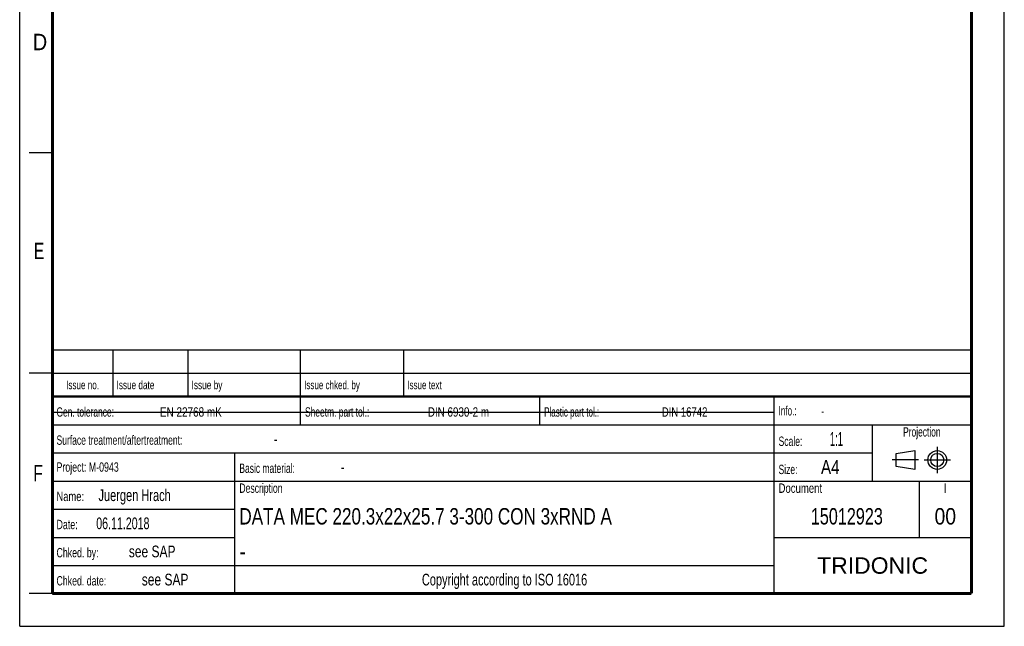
# Model space of a CAD drawing. Header units: millimetres. Extents: x 0 to 210, y 0 to 297.
# Tile 1 of 12: x 0 to 210, y 0 to 129. Entities that reach past the tile are written whole.
import ezdxf
from ezdxf.enums import TextEntityAlignment as Align

# ---------------------------------------------------------------- set-up
doc = ezdxf.new("R2010")
doc.units = ezdxf.units.MM
doc.header["$LTSCALE"] = 19.36
doc.linetypes.add('CENTER', pattern=[0.6, 0.375, -0.075, 0.075, -0.075])
doc.layers.get('0').update_dxf_attribs({"linetype": 'CONTINUOUS'})
doc.layers.add('DEFAULT_1', color=7, linetype='CENTER')
doc.layers.add('Z_NOTICE', color=7, linetype='CONTINUOUS')
doc.styles.get("Standard").update_dxf_attribs({"font": 'txt', "width": 0.7})
doc.styles.add('TEXTSTYLE_2', font='txt', dxfattribs={"width": 0.75})
doc.styles.add('TEXTSTYLE_5', font='arial.ttf')

# ---------------------------------------------------------------- blocks, each defined once
blk = doc.blocks.new('PROJEKTIONSMETHODE_BL0', base_point=(192.31, 35.47))
at = {"color": 2, "linetype": 'CONTINUOUS'}
for p, q in [((186.91, 36.87), (190.91, 37.47)), ((186.91, 34.07), (186.91, 36.87)), ((190.91, 37.47), (190.91, 33.47)), ((190.91, 33.47), (186.91, 34.07))]:
    blk.add_line(p, q, dxfattribs=at)
for radius in [2, 1.4]:
    blk.add_circle((195.71, 35.47), radius, dxfattribs=at)
at = {"layer": 'DEFAULT_1', "color": 2, "linetype": 'CENTER'}
for p, q in [((195.71, 38.27), (195.71, 32.67)), ((191.71, 35.47), (186.11, 35.47)), ((192.91, 35.47), (198.5, 35.47))]:
    blk.add_line(p, q, dxfattribs=at)

msp = doc.modelspace()

# ---------------------------------------------------------------- linework, layer by layer
at = {"color": 2, "linetype": 'CONTINUOUS'}
for p, q in [((0, 0), (0, 297)), ((210, 0), (210, 297)), ((7, 101), (2, 101)), ((6.914, 48.96), (6.914, 58.96)), ((6.914, 58.96), (202.914, 58.96)), ((19.914, 48.96), (19.914, 58.96)), ((35.914, 48.96), (35.914, 58.96)), ((59.914, 48.96), (59.914, 58.96)), ((81.914, 48.96), (81.914, 58.96)), ((202.914, 48.96), (202.914, 58.96)), ((7, 54), (2, 54)), ((6.914, 53.96), (202.914, 53.96)), ((6.914, 6.96), (6.914, 48.96)), ((6.914, 48.96), (202.914, 48.96)), ((6.914, 48.96), (202.914, 48.96)), ((59.914, 42.96), (59.914, 48.96)), ((110.914, 42.96), (110.914, 48.96)), ((160.914, 6.96), (160.914, 48.96)), ((202.914, 6.96), (202.914, 48.96)), ((6.914, 42.96), (202.914, 42.96)), ((181.914, 30.96), (181.914, 42.96)), ((6.914, 36.96), (181.914, 36.96)), ((45.914, 6.96), (45.914, 36.96)), ((6.914, 30.96), (202.914, 30.96)), ((191.914, 18.96), (191.914, 30.96)), ((6.914, 24.96), (45.914, 24.96)), ((6.914, 18.96), (45.914, 18.96)), ((160.914, 18.96), (202.914, 18.96)), ((6.914, 12.96), (160.914, 12.96)), ((7, 7), (2, 7)), ((6.914, 6.96), (202.914, 6.96)), ((0, 0), (210, 0))]:
    msp.add_line(p, q, dxfattribs=at)
at = {"color": 7, "linetype": 'CONTINUOUS'}
msp.add_line((6.949, 45.693), (160.749, 45.693), dxfattribs=at)
for points, const_width in [([(7, 7), (7, 290)], 0.7), ([(203, 7), (203, 290)], 0.7), ([(7, 49), (203, 49)], 0.5), ([(7, 7), (203, 7)], 0.7)]:
    msp.add_lwpolyline(points, dxfattribs=dict(at, const_width=const_width))

# ---------------------------------------------------------------- block references
at = {"color": 2, "linetype": 'CONTINUOUS'}
msp.add_blockref('PROJEKTIONSMETHODE_BL0', (192.305, 35.47), dxfattribs=at)

# ---------------------------------------------------------------- texts
at = {"color": 5, "linetype": 'CONTINUOUS', "style": 'TEXTSTYLE_2'}
for s, width, p in [('D', 0.904762, (2.807, 122.857)), ('E', 0.714286, (3.002, 78.302)), ('F', 0.714286, (2.922, 30.897))]:
    msp.add_text(s, height=3.5, dxfattribs=dict(at, width=width)).set_placement(p)
at = {"layer": 'Z_NOTICE', "color": 5, "linetype": 'CONTINUOUS', "style": 'TEXTSTYLE_2'}
for s, height, width, p in [('Issue date ', 1.8, 0.725108, (20.664, 50.56)), ('Issue by ', 1.8, 0.732804, (36.664, 50.56)), ('Issue chked. by', 1.8, 0.711111, (60.664, 50.56)), ('Issue text ', 1.8, 0.712121, (82.664, 50.56)), ('Gen. tolerance:', 2, 0.669841, (7.851, 44.71)), ('EN 22768 mK', 2, 0.792208, (29.911, 44.71)), ('Sheetm. part tol.:', 2, 0.67328, (60.851, 44.71)), ('DIN 6930-2 m', 2, 0.78373, (87.053, 44.71)), ('Plastic part tol.:', 2, 0.642857, (111.851, 44.71)), ('DIN 16742', 2, 0.759259, (136.958, 44.71)), ('Info.: ', 2, 0.64966, (161.851, 44.96)), ('Surface treatment/aftertreatment: ', 2, 0.681373, (7.851, 38.71)), ('Scale:  ', 2, 0.684524, (161.851, 38.46)), ('1:1', 3, 0.5, (172.803, 38.46)), ('-', 2.5, 0.714286, (54.184, 38.71)), ('Project: M-0943', 2, 0.703175, (7.851, 32.96)), ('Basic material: ', 2, 0.675595, (46.851, 32.71)), ('-', 2.5, 0.714286, (68.47, 32.71)), ('Size: ', 2, 0.678571, (161.851, 32.46)), (' A4', 3, 0.809524, (169.994, 32.46)), ('Juergen Hrach', 2.5, 0.703297, (16.803, 26.71)), ('Description', 2, 0.688312, (46.851, 28.46)), ('Document', 2, 0.761905, (161.851, 28.46)), ('Name: ', 2, 0.746032, (7.851, 26.71)), ('06.11.2018', 2.5, 0.678571, (16.327, 20.71)), ('Date: ', 2, 0.706349, (7.851, 20.71)), ('Chked. by: ', 2, 0.701299, (7.851, 14.71)), ('see SAP', 2.5, 0.765306, (23.28, 14.71)), ('Chked. date: ', 2, 0.699634, (7.851, 8.71)), ('see SAP', 2.5, 0.765306, (26.042, 8.71))]:
    msp.add_text(s, height=height, dxfattribs=dict(at, width=width)).set_placement(p)
for s, height, width, p in [('Issue no.', 1.8, 0.719577, (13.414, 50.56)), ('Projection', 2, 0.671429, (192.414, 40.46)), ('I', 2, 0.833333, (197.414, 28.46)), ('Copyright according to ISO 16016', 2.5, 0.700149, (103.414, 8.71))]:
    msp.add_text(s, height=height, dxfattribs=dict(at, width=width)).set_placement(p, align=Align.CENTER)
at = {"layer": 'Z_NOTICE', "color": 5, "linetype": 'CONTINUOUS', "width": 0.714286}
msp.add_text('-', height=1.8, dxfattribs=at).set_placement((170.946, 44.96))
at = {"layer": 'Z_NOTICE', "color": 7, "linetype": 'CONTINUOUS', "style": 'TEXTSTYLE_2'}
for s, width, p in [('DATA MEC 220.3x22x25.7 3-300 CON 3xRND A', 0.779167, (46.851, 21.71)), ('-', 0.904762, (46.851, 14.21))]:
    msp.add_text(s, height=3.5, dxfattribs=dict(at, width=width)).set_placement(p)
for s, width, p in [('15012923', 0.738095, (176.414, 21.71)), ('00', 0.880952, (197.414, 21.71))]:
    msp.add_text(s, height=3.5, dxfattribs=dict(at, width=width)).set_placement(p, align=Align.CENTER)
at = {"layer": 'Z_NOTICE', "color": 5, "linetype": 'CONTINUOUS', "style": 'TEXTSTYLE_5'}
msp.add_text('TRIDONIC', height=3.5, dxfattribs=at).set_placement((181.914, 11.21), align=Align.CENTER)

doc.saveas('drawing.dxf')
